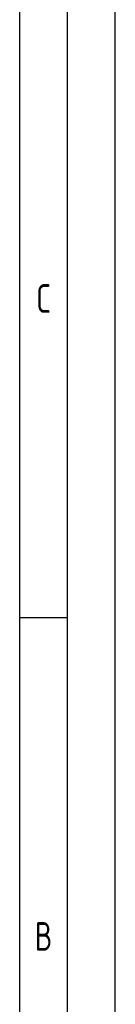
# Paper-space layout 'A2 - Layout' of a CAD drawing. Extents: x -3 to 591, y -3 to 417.
# Tile 5 of 6: x 581 to 591, y 100 to 203. Entities that reach past the tile are written whole.
import ezdxf
from ezdxf.enums import TextEntityAlignment as Align

# ---------------------------------------------------------------- set-up
doc = ezdxf.new("R2010")
doc.units = 0
doc.header["$LTSCALE"] = 50
doc.layers.get('0').update_dxf_attribs({"color": 6, "linetype": 'CONTINUOUS'})
doc.layers.add('RAHMEN', color=6, linetype='CONTINUOUS')
doc.layers.get('0').off()
doc.styles.add('ISO8', font='ISOCP3.SHX', dxfattribs={"width": 0.8})

# ---------------------------------------------------------------- blocks, each defined once
blk = doc.blocks.new('RAHMEN-A2')
at = {"layer": 'RAHMEN', "color": 3}
blk.add_line((594, 0), (594, 420), dxfattribs=at)
at = {"layer": 'RAHMEN', "color": 5}
blk.add_line((589, 5), (589, 415), dxfattribs=at)
at = {"layer": 'RAHMEN', "color": 2}
for p, q in [((584, 10), (584, 410)), ((584, 143.33), (589, 143.33))]:
    blk.add_line(p, q, dxfattribs=at)
at = {"layer": 'RAHMEN', "color": 2, "style": 'ISO8', "width": 0.8}
for s, p in [('C', (586.5, 176.67)), ('B', (586.5, 110))]:
    blk.add_text(s, height=3, dxfattribs=at).set_placement(p, align=Align.MIDDLE)

psp = doc.layouts.new('A2 - Layout')

# ---------------------------------------------------------------- block references
psp.add_blockref('RAHMEN-A2', (-2.7, -3.03))

doc.saveas('drawing.dxf')
